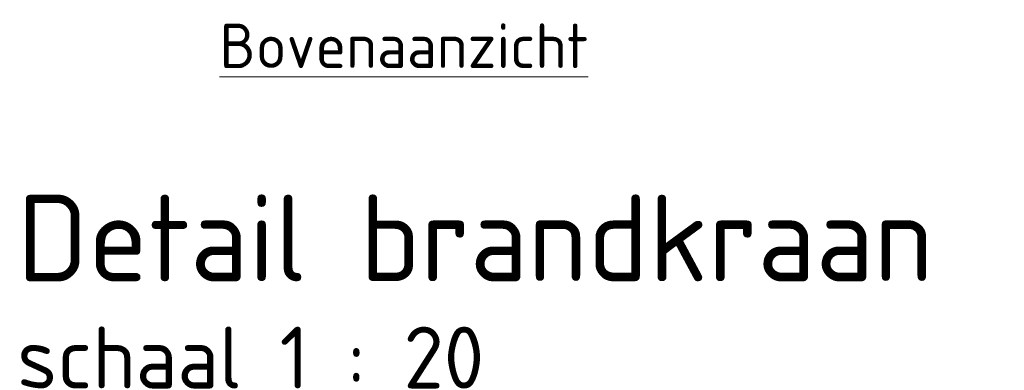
# Model space of a CAD drawing. Header units: metres. Extents: x 162359 to 162848, y 502589 to 502892.
# Tile 20 of 49: x 162841.527 to 162842.323, y 502688.72 to 502689.004. Entities that reach past the tile are written whole.
import ezdxf

# ---------------------------------------------------------------- set-up
doc = ezdxf.new("R2010")
doc.units = ezdxf.units.M
for name, color, linetype, lineweight in [('X-XX-AL-T18', 10, 'Continuous', 18), ('X-XX-AL-T25', 7, 'Continuous', 25), ('X-XX-AL-T35', 50, 'Continuous', 35)]:
    doc.layers.add(name, color=color, linetype=linetype, lineweight=lineweight)
doc.styles.add('NLCS-ISO-M20-T18', font='NLCS-ISO.ttf', dxfattribs={"height": 0.036})
doc.styles.add('NLCS-ISO-M20-T25', font='NLCS-ISO.ttf', dxfattribs={"height": 0.05})
doc.styles.add('NLCS-ISO-M20-T35', font='NLCS-ISO.ttf', dxfattribs={"height": 0.07})

msp = doc.modelspace()

# ---------------------------------------------------------------- texts
at = {"layer": 'X-XX-AL-T18', "linetype": 'Continuous', "ltscale": 0.02, "insert": (162841.68832, 502688.9647), "char_height": 0.036, "attachment_point": 7, "rotation": 0, "line_spacing_factor": 0.8, "style": 'NLCS-ISO-M20-T18'}
msp.add_mtext('{\\LBovenaanzicht}', dxfattribs=at)
at = {"layer": 'X-XX-AL-T25', "insert": (162841.52458, 502688.70574), "char_height": 0.05, "attachment_point": 7, "rotation": 360, "line_spacing_factor": 0.8, "style": 'NLCS-ISO-M20-T25'}
msp.add_mtext('schaal 1 : 20', dxfattribs=at)
at = {"layer": 'X-XX-AL-T35', "insert": (162841.52458, 502688.79238), "char_height": 0.07, "attachment_point": 7, "rotation": 360, "line_spacing_factor": 0.8, "style": 'NLCS-ISO-M20-T35'}
msp.add_mtext('Detail brandkraan', dxfattribs=at)

doc.saveas('drawing.dxf')
